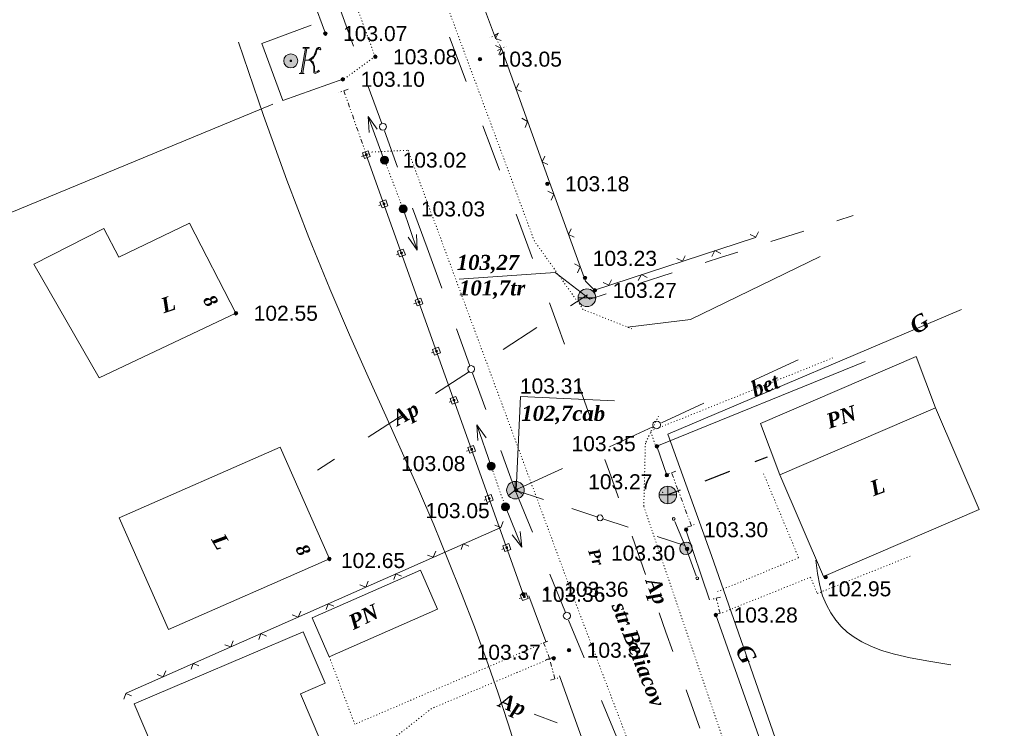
# Model space of a CAD drawing. Header units: millimetres. Extents: x 9396 to 25236, y 15106 to 31102.
# Tile 160 of 256: x 11839 to 11950, y 16325 to 16405. Entities that reach past the tile are written whole.
import ezdxf
from ezdxf.enums import TextEntityAlignment as Align

# ---------------------------------------------------------------- set-up
doc = ezdxf.new("R2010")
doc.units = ezdxf.units.MM
for name, pattern in [('DIVIDE', [1.25, 0.5, -0.25, 0, -0.25, 0, -0.25]), ('DOT', [0.25, 0, -0.25]), ('HIDDEN', [0.375, 0.25, -0.125])]:
    doc.linetypes.add(name, pattern=pattern)
for name, color, linetype, lineweight, true_color in [('1001010', 7, 'Continuous', 9, 0x000000), ('10010110', 7, 'Continuous', 20, 0xa25100), ('1060000', 7, 'Continuous', 9, 0x000000), ('1070000', 7, 'DOT', 9, 0x000000), ('2030012', 7, 'Continuous', 9, 0x000000), ('2030023', 7, 'Continuous', 9, 0x000000), ('21100200', 7, 'HIDDEN', 0, 0x800080), ('3000105', 7, 'DIVIDE', 9, 0x000000), ('3000113', 7, 'Continuous', 9, 0x000000), ('3000130', 7, 'Continuous', 9, 0x000000), ('3000260', 7, 'Continuous', 9, 0x000000), ('5010210', 7, 'Continuous', 20, 0x008000), ('5010320', 7, 'Continuous', 20, 0x800000), ('5010410', 7, 'Continuous', 9, 0x000000), ('5010420', 7, 'Continuous', 9, 0x000000), ('5010430', 7, 'Continuous', 9, 0x000000), ('6011210', 1, 'Continuous', 9, 0xff0000), ('8010110', 7, 'Continuous', 20, 0x0080ff), ('9010110', 7, 'Continuous', 9, 0x000000), ('9010120', 7, 'Continuous', 20, 0x000000), ('9010200', 7, 'Continuous', 9, 0x000000)]:
    doc.layers.add(name, color=color, linetype=linetype, lineweight=lineweight, true_color=true_color)
doc.styles.add('1', font='timesbi.ttf', dxfattribs={"height": 0.00127})
doc.styles.add('10', font='timesbi.ttf', dxfattribs={"height": 0.001481})
doc.styles.add('12', font='timesbi.ttf', dxfattribs={"height": 0.001693})
doc.styles.add('13', font='timesbi.ttf', dxfattribs={"height": 0.001693})
doc.styles.add('2', font='timesbi.ttf', dxfattribs={"height": 0.001693})
doc.styles.add('3', font='timesbi.ttf', dxfattribs={"height": 0.001693})
doc.styles.add('9', font='timesbi.ttf', dxfattribs={"height": 0.001693})
doc.styles.add('F2', font='arial.ttf', dxfattribs={"height": 0.001693})

# ---------------------------------------------------------------- blocks, each defined once
blk = doc.blocks.new('SYMBOL21100200')
at = {"true_color": 0x800080}
h = blk.add_hatch(color=216, dxfattribs=at)
edge = h.paths.add_edge_path()
edge.add_arc((0, 0), 0.1, 0, 360)
at = {"color": 216, "linetype": 'Continuous', "lineweight": 0, "true_color": 0x800080}
blk.add_circle((0, 0), 0.1, dxfattribs=at)
blk = doc.blocks.new('SYMBOL5010410')
at = {"true_color": 0xffffff}
for points in [[(0.6715, 0.711), (0.8295, 0.711), (0.5925, -0.6715), (0.474, -0.711), (0.7505, -0.711), (0.6715, -0.6715), (0.9085, 0.711), (1.027, 0.711), (1.027, 0.7505), (0.711, 0.7505)], [(1, 0.05), (1.15, 0.15), (1.3035, 0.2765), (1.3825, 0.474), (1.4615, 0.711), (1.5405, 0.7505), (1.659, 0.7505), (1.6985, 0.6715), (1.659, 0.632), (1.58, 0.6715), (1.5405, 0.711), (1.4615, 0.632), (1.422, 0.4345), (1.264, 0.158), (1.106, 0.0395), (1.264, -0.079), (1.343, -0.316), (1.343, -0.553), (1.3825, -0.632), (1.501, -0.5925), (1.58, -0.5135), (1.6195, -0.5925), (1.4615, -0.6715), (1.3825, -0.711), (1.3035, -0.6715), (1.3035, -0.553), (1.3035, -0.316), (1.2245, -0.1185), (1.106, 0)], [(-0.0395, -0.0395), (0.0395, -0.0395), (0.0395, 0.0395), (-0.0395, 0.0395)]]:
    blk.add_hatch(color=7, dxfattribs=at).paths.add_polyline_path(points)
h = blk.add_hatch(color=7, dxfattribs=at)
edge = h.paths.add_edge_path()
edge.add_arc((0, 0), 0.395, 0, 360)
at = {"color": 18, "linetype": 'Continuous', "lineweight": 0, "true_color": 0x000000, "flags": 128}
for points in [[(0.6715, 0.711), (0.8295, 0.711), (0.5925, -0.6715), (0.474, -0.711), (0.7505, -0.711), (0.6715, -0.6715), (0.9085, 0.711), (1.027, 0.711), (1.027, 0.7505), (0.711, 0.7505), (0.6715, 0.711)], [(1, 0.05), (1, 0.05), (1.15, 0.15), (1.3035, 0.2765), (1.3825, 0.474), (1.4615, 0.711), (1.5405, 0.7505), (1.659, 0.7505), (1.6985, 0.6715), (1.659, 0.632), (1.58, 0.6715), (1.5405, 0.711), (1.4615, 0.632), (1.422, 0.4345), (1.264, 0.158), (1.106, 0.0395), (1.264, -0.079), (1.343, -0.316), (1.343, -0.553), (1.3825, -0.632), (1.501, -0.5925), (1.58, -0.5135), (1.6195, -0.5925), (1.4615, -0.6715), (1.3825, -0.711), (1.3035, -0.6715), (1.3035, -0.553), (1.3035, -0.316), (1.2245, -0.1185), (1.106, 0), (1, 0.05)], [(-0.0395, -0.0395), (0.0395, -0.0395), (0.0395, 0.0395), (-0.0395, 0.0395)]]:
    blk.add_lwpolyline(points, close=True, dxfattribs=at)
blk.add_lwpolyline([(1, 0.05), (0.8, 0.05)], dxfattribs=at)
at = {"color": 3, "linetype": 'Continuous', "lineweight": 0, "true_color": 0x00ea00}
blk.add_circle((0, 0), 0.395, dxfattribs=at)
blk = doc.blocks.new('SYMBOL9010200')
at = {"true_color": 0xffffff}
h = blk.add_hatch(color=7, dxfattribs=at)
edge = h.paths.add_edge_path()
edge.add_arc((0.01, 0), 0.495, 0, 360)
at = {"color": 18, "linetype": 'Continuous', "lineweight": 0, "true_color": 0x000000, "flags": 128}
for points in [[(0.0025, 0.0025), (-0.3845, -0.3005)], [(0.0025, 0.007), (-0.007, 0.495)], [(0.005, 0), (0.44, -0.238)]]:
    blk.add_lwpolyline(points, dxfattribs=at)
at = {"color": 18, "linetype": 'Continuous', "lineweight": 0, "true_color": 0x000000}
blk.add_circle((0.01, 0), 0.495, dxfattribs=at)
blk = doc.blocks.new('SYMBOL2030012')
at = {"true_color": 0xffffff}
h = blk.add_hatch(color=7, dxfattribs=at)
edge = h.paths.add_edge_path()
edge.add_arc((0, 0), 0.225, 0, 360)
at = {"true_color": 0x000000}
h = blk.add_hatch(color=18, dxfattribs=at)
edge = h.paths.add_edge_path()
edge.add_arc((0, 0), 0.05, 0, 360)
at = {"color": 18, "linetype": 'Continuous', "lineweight": 0, "true_color": 0x000000}
for radius in [0.225, 0.05]:
    blk.add_circle((0, 0), radius, dxfattribs=at)
blk = doc.blocks.new('SYMBOL5010430')
at = {"true_color": 0xffffff}
h = blk.add_hatch(color=7, dxfattribs=at)
edge = h.paths.add_edge_path()
edge.add_arc((0, 0), 0.495, 0, 360)
at = {"color": 18, "linetype": 'Continuous', "lineweight": 0, "true_color": 0x000000, "flags": 128}
for points in [[(-0.495, 0), (0.495, 0)], [(0, -0.495), (0, 0.495)]]:
    blk.add_lwpolyline(points, dxfattribs=at)
at = {"color": 18, "linetype": 'Continuous', "lineweight": 0, "true_color": 0x000000}
blk.add_circle((0, 0), 0.495, dxfattribs=at)
blk = doc.blocks.new('SYMBOL5010420')
at = {"true_color": 0xffffff}
h = blk.add_hatch(color=7, dxfattribs=at)
edge = h.paths.add_edge_path()
edge.add_arc((0, 0), 0.5, 0, 360)
at = {"color": 18, "linetype": 'Continuous', "lineweight": 9, "true_color": 0x000000, "flags": 128}
blk.add_lwpolyline([(-0.5, 0), (0.5, 0)], dxfattribs=at)
at = {"color": 18, "linetype": 'Continuous', "lineweight": 9, "true_color": 0x000000}
blk.add_circle((0, 0), 0.5, dxfattribs=at)
blk = doc.blocks.new('SYMBOL2030023')
at = {"true_color": 0xffffff}
h = blk.add_hatch(color=7, dxfattribs=at)
edge = h.paths.add_edge_path()
edge.add_arc((0, 0), 0.35, 0, 360)
at = {"color": 18, "linetype": 'Continuous', "lineweight": 0, "true_color": 0x000000}
blk.add_circle((0, 0), 0.35, dxfattribs=at)

msp = doc.modelspace()

# ---------------------------------------------------------------- linework, layer by layer
at = {"layer": '1001010', "color": 253}
for p, q in [((11847.55, 16364.32), (11840.2, 16377.11)), ((11941.78, 16360.93, 15.08), (11946.7, 16349.47, 15.08)), ((11867.97, 16356.49, 24.82), (11873.5, 16343.9, 24.82)), ((11883.75, 16342.65, 100.76), (11885.69, 16338.24, 100.76))]:
    msp.add_line(p, q, dxfattribs=at)
for points in [[(11840.2, 16377.11, 0), (11848.07, 16381.13, 0), (11849.76, 16377.92, 0), (11857.73, 16381.73, 0), (11862.97, 16371.59, 0), (11847.55, 16364.32, 0)], [(11941.78, 16360.93, 40.37), (11939.61, 16366.72, 15.08), (11922.06, 16359.18, 15.08), (11924.23, 16353.39, 15.08)], [(11946.7, 16349.47, 15.08), (11929.16, 16341.93, 15.08), (11924.23, 16353.39, 15.08), (11941.78, 16360.93, 15.08)], [(11873.5, 16343.9, 24.82), (11855.36, 16335.93, 24.82), (11849.83, 16348.53, 24.82), (11867.97, 16356.49, 24.82)], [(11885.69, 16338.24, 100.76), (11873.49, 16332.87, 100.76), (11871.55, 16337.27, 100.76), (11883.75, 16342.65, 100.76)], [(11874.82, 16317.94, 135.23), (11870.24, 16328.71, 135.23), (11873.01, 16329.89, 135.23), (11870.54, 16335.69, 135.23), (11851.49, 16327.58, 135.23), (11858.55, 16311.01, 135.23)]]:
    msp.add_polyline3d(points, dxfattribs=at)
at = {"layer": '10010110'}
for points in [[(11863.27, 16402.14, 180.29), (11866.07, 16393.89, 153.13), (11868.71, 16386.58, 135.17), (11871.2, 16380.11, 124.83), (11873.55, 16374.33, 120.52), (11875.77, 16369.14, 120.64), (11877.87, 16364.41, 123.63), (11879.86, 16360.01, 127.88), (11881.75, 16355.82, 131.8), (11883.54, 16351.75, 134.15), (11885.25, 16347.76, 134.97), (11886.86, 16343.85, 134.64), (11888.39, 16340.02, 133.52), (11889.83, 16336.25, 132.01), (11891.19, 16332.54, 130.47), (11892.46, 16328.89, 129.28), (11893.65, 16325.3, 128.82), (11894.77, 16321.75, 129.37)], [(11928.31, 16343.76, 117.59), (11928.48, 16342.25, 124.74), (11928.74, 16340.92, 130.19), (11929.07, 16339.75, 134.23), (11929.49, 16338.71, 137.11), (11929.98, 16337.81, 139.13), (11930.54, 16337, 140.54), (11931.16, 16336.29, 141.63), (11931.85, 16335.65, 142.67), (11932.61, 16335.07, 143.9), (11933.47, 16334.54, 145.42), (11934.49, 16334.05, 147.28), (11935.71, 16333.59, 149.56), (11937.17, 16333.17, 152.32), (11938.93, 16332.76, 155.61), (11941.02, 16332.37, 159.51), (11943.5, 16331.98, 164.08)]]:
    msp.add_polyline3d(points, dxfattribs=at)
at = {"layer": '1060000', "color": 253}
for points in [[(11907.09, 16370.02, 53.51), (11914.2, 16370.9, 53.51), (11928.78, 16377.99, 53.51)], [(11902.85, 16373.18, 106.58), (11898.95, 16376.2, 206.53), (11888.11, 16375.42, 206.53)], [(11894.54, 16351.65, 202.38), (11895.04, 16362.2, 118.49), (11905.64, 16361.7, 77.92)]]:
    msp.add_polyline3d(points, dxfattribs=at)
at = {"layer": '1070000', "color": 253}
for p, q in [((11881.81, 16383.35, 167.41), (11879.71, 16388.85, 167.41)), ((11893.33, 16349.77, 119.7), (11891.71, 16354.37, 119.7))]:
    msp.add_line(p, q, dxfattribs=at)
for points in [[(11907.59, 16369.83, 28.71), (11902.09, 16372.01, 78.3), (11896.59, 16379.74, 78.3), (11860.78, 16476.32, 78.3)], [(11866.16, 16427.16, 38.97), (11868.45, 16428.22, 59.11), (11878.64, 16400.53, 59.11), (11875.04, 16397.9, 59.11)], [(11878.3, 16389.76, 78.3), (11882.36, 16389.96, 78.3), (11900.94, 16339.73, 78.3), (11925.61, 16274.79, 78.3)], [(11910.2, 16356.78, 53.35), (11909.69, 16358.31, 27.72), (11930.2, 16366.55, 27.72)], [(11910.58, 16360, 53.51), (11909.1, 16356.94, 53.51), (11908.92, 16349.81, 53.51), (11919.73, 16318.01, 53.51), (11926.32, 16301.95, 53.51), (11933.09, 16302.01, 53.51)], [(11917.21, 16340.22, 71.32), (11926.37, 16344.03, 205.9), (11922.4, 16353.54, 205.9)], [(11918.22, 16338.02, 138.61), (11927.72, 16341.84, 138.61), (11928.46, 16340, 138.61), (11938.97, 16344.23, 138.61)], [(11896.87, 16334.09, 63.64), (11876.36, 16325.26, 63.64), (11873.49, 16332.87, 63.64)], [(11898.56, 16332.75, 63.64), (11885, 16327.03, 63.64), (11880.42, 16323.42, 63.64), (11877.03, 16317.79, 63.64), (11877.36, 16316.61, 63.64), (11862.96, 16310.88, 63.64)]]:
    msp.add_polyline3d(points, dxfattribs=at)
at = {"layer": '3000105', "color": 253}
for p, q in [((11892.54, 16403.14, 86.72), (11891.57, 16402.62, 86.72)), ((11892.88, 16401.43, 153.17), (11892.1, 16402.91, 20.26)), ((11892.44, 16401.19, 86.72), (11893.41, 16401.71, 86.72)), ((11875.6, 16396.83, 129.4), (11874.56, 16396.47, 129.4)), ((11875.12, 16396.67, 129.4), (11877.67, 16389.46, 129.4)), ((11877.2, 16389.29, 129.4), (11878.24, 16389.66, 129.4)), ((11912.53, 16353.78, 119.7), (11911.5, 16353.4, 119.7)), ((11914.28, 16347.64, 119.7), (11912.06, 16353.6, 119.7)), ((11913.81, 16347.47, 119.7), (11914.84, 16347.85, 119.7)), ((11917.57, 16339.59, 173.47), (11916.5, 16339.33, 173.47)), ((11917.51, 16337.77, 180.1), (11917.09, 16339.47, 166.83)), ((11917.03, 16337.65, 173.47), (11918.09, 16337.91, 173.47)), ((11898.1, 16334.62, 155.97), (11897.07, 16334.23, 155.97)), ((11898.31, 16332.66, 140.51), (11897.63, 16334.44, 171.43)), ((11898.79, 16332.79, 171.43), (11897.73, 16332.51, 171.43)), ((11897.84, 16332.49, 155.97), (11898.87, 16332.88, 155.97)), ((11898.9, 16330.38, 171.43), (11898.31, 16332.66, 171.43)), ((11898.42, 16330.25, 171.43), (11899.48, 16330.53, 171.43))]:
    msp.add_line(p, q, dxfattribs=at)
at = {"layer": '3000113', "color": 253}
for p, q in [((11873.05, 16403.11, 186.8), (11871.67, 16406.93, 136.25)), ((11867.14, 16395.14, 192.24), (11829.09, 16379.43, 85.6)), ((11913.6, 16347.39, 174.05), (11916.32, 16339.3, 174.05)), ((11897.89, 16334.61, 171.43), (11895.97, 16339.73, 171.43)), ((11902.28, 16322.77, 118.29), (11899.41, 16330.72, 118.29))]:
    msp.add_line(p, q, dxfattribs=at)
for points in [[(11875.02, 16397.96, 197.34), (11868.24, 16395.58, 197.34), (11865.88, 16402.01, 197.34), (11871.43, 16404.07, 197.34)], [(11933.85, 16366.16, 181.27), (11910.4, 16356.59, 166.83), (11911.52, 16353.34, 166.83)], [(11917.04, 16337.58, 166.83), (11928.92, 16304.01, 166.83), (11936.64, 16303.73, 166.83), (11949.54, 16310.47, 166.83)]]:
    msp.add_polyline3d(points, dxfattribs=at)
at = {"layer": '3000130', "color": 253}
for p, q in [((11877.1, 16389.26, 167.41), (11877.33, 16389.34, 167.41)), ((11895.46, 16339.64, 167.41), (11877.66, 16389.45, 167.41)), ((11879.08, 16383.72, 167.41), (11879.31, 16383.8, 167.41)), ((11881.05, 16378.18, 167.41), (11881.29, 16378.27, 167.41)), ((11883.03, 16372.65, 167.41), (11883.27, 16372.73, 167.41)), ((11885.01, 16367.11, 167.41), (11885.24, 16367.2, 167.41)), ((11886.98, 16361.58, 167.41), (11887.22, 16361.66, 167.41)), ((11888.96, 16356.05, 167.41), (11889.2, 16356.13, 167.41)), ((11890.94, 16350.51, 167.41), (11891.17, 16350.6, 167.41)), ((11892.92, 16344.98, 167.41), (11893.15, 16345.06, 167.41)), ((11894.89, 16339.44, 167.41), (11895.13, 16339.53, 167.41))]:
    msp.add_line(p, q, dxfattribs=at)
for points in [[(11878.11, 16389.25, 167.41), (11877.88, 16389.9, 167.41), (11877.22, 16389.67, 167.41), (11877.45, 16389.02, 167.41), (11878.11, 16389.25, 167.41)], [(11877.66, 16389.36, 167.41), (11877.71, 16389.37, 167.41), (11877.75, 16389.41, 167.41), (11877.76, 16389.46, 167.41), (11877.75, 16389.51, 167.41), (11877.71, 16389.55, 167.41), (11877.66, 16389.56, 167.41), (11877.61, 16389.55, 167.41), (11877.58, 16389.51, 167.41), (11877.56, 16389.46, 167.41), (11877.58, 16389.41, 167.41), (11877.61, 16389.37, 167.41), (11877.66, 16389.36, 167.41)], [(11880.09, 16383.71, 167.41), (11879.85, 16384.36, 167.41), (11879.2, 16384.12, 167.41), (11879.43, 16383.48, 167.41), (11880.09, 16383.71, 167.41)], [(11879.64, 16383.82, 167.41), (11879.69, 16383.83, 167.41), (11879.73, 16383.87, 167.41), (11879.74, 16383.92, 167.41), (11879.73, 16383.97, 167.41), (11879.69, 16384.01, 167.41), (11879.64, 16384.02, 167.41), (11879.59, 16384.01, 167.41), (11879.55, 16383.97, 167.41), (11879.54, 16383.92, 167.41), (11879.55, 16383.87, 167.41), (11879.59, 16383.83, 167.41), (11879.64, 16383.82, 167.41)], [(11882.06, 16378.18, 167.41), (11881.83, 16378.83, 167.41), (11881.17, 16378.59, 167.41), (11881.4, 16377.94, 167.41), (11882.06, 16378.18, 167.41)], [(11881.62, 16378.29, 167.41), (11881.67, 16378.3, 167.41), (11881.7, 16378.34, 167.41), (11881.72, 16378.39, 167.41), (11881.7, 16378.43, 167.41), (11881.67, 16378.47, 167.41), (11881.62, 16378.48, 167.41), (11881.57, 16378.47, 167.41), (11881.53, 16378.43, 167.41), (11881.52, 16378.39, 167.41), (11881.53, 16378.34, 167.41), (11881.57, 16378.3, 167.41), (11881.62, 16378.29, 167.41)], [(11884.04, 16372.65, 167.41), (11883.81, 16373.29, 167.41), (11883.15, 16373.06, 167.41), (11883.38, 16372.41, 167.41), (11884.04, 16372.65, 167.41)], [(11883.6, 16372.75, 167.41), (11883.64, 16372.77, 167.41), (11883.68, 16372.8, 167.41), (11883.69, 16372.85, 167.41), (11883.68, 16372.9, 167.41), (11883.64, 16372.94, 167.41), (11883.6, 16372.95, 167.41), (11883.55, 16372.94, 167.41), (11883.51, 16372.9, 167.41), (11883.5, 16372.85, 167.41), (11883.51, 16372.8, 167.41), (11883.55, 16372.77, 167.41), (11883.6, 16372.75, 167.41)], [(11886.02, 16367.11, 167.41), (11885.79, 16367.76, 167.41), (11885.13, 16367.52, 167.41), (11885.36, 16366.88, 167.41), (11886.02, 16367.11, 167.41)], [(11885.57, 16367.22, 167.41), (11885.62, 16367.23, 167.41), (11885.66, 16367.27, 167.41), (11885.67, 16367.32, 167.41), (11885.66, 16367.37, 167.41), (11885.62, 16367.4, 167.41), (11885.57, 16367.42, 167.41), (11885.52, 16367.4, 167.41), (11885.49, 16367.37, 167.41), (11885.47, 16367.32, 167.41), (11885.49, 16367.27, 167.41), (11885.52, 16367.23, 167.41), (11885.57, 16367.22, 167.41)], [(11887.99, 16361.58, 167.41), (11887.76, 16362.22, 167.41), (11887.1, 16361.99, 167.41), (11887.34, 16361.34, 167.41), (11887.99, 16361.58, 167.41)], [(11887.55, 16361.68, 167.41), (11887.6, 16361.7, 167.41), (11887.64, 16361.73, 167.41), (11887.65, 16361.78, 167.41), (11887.64, 16361.83, 167.41), (11887.6, 16361.87, 167.41), (11887.55, 16361.88, 167.41), (11887.5, 16361.87, 167.41), (11887.46, 16361.83, 167.41), (11887.45, 16361.78, 167.41), (11887.46, 16361.73, 167.41), (11887.5, 16361.7, 167.41), (11887.55, 16361.68, 167.41)], [(11889.97, 16356.04, 167.41), (11889.74, 16356.69, 167.41), (11889.08, 16356.45, 167.41), (11889.31, 16355.81, 167.41), (11889.97, 16356.04, 167.41)], [(11889.53, 16356.15, 167.41), (11889.58, 16356.16, 167.41), (11889.61, 16356.2, 167.41), (11889.63, 16356.25, 167.41), (11889.61, 16356.3, 167.41), (11889.58, 16356.33, 167.41), (11889.53, 16356.35, 167.41), (11889.48, 16356.33, 167.41), (11889.44, 16356.3, 167.41), (11889.43, 16356.25, 167.41), (11889.44, 16356.2, 167.41), (11889.48, 16356.16, 167.41), (11889.53, 16356.15, 167.41)], [(11891.95, 16350.51, 167.41), (11891.72, 16351.15, 167.41), (11891.06, 16350.92, 167.41), (11891.29, 16350.27, 167.41), (11891.95, 16350.51, 167.41)], [(11891.5, 16350.61, 167.41), (11891.55, 16350.63, 167.41), (11891.59, 16350.66, 167.41), (11891.6, 16350.71, 167.41), (11891.59, 16350.76, 167.41), (11891.55, 16350.8, 167.41), (11891.5, 16350.81, 167.41), (11891.45, 16350.8, 167.41), (11891.42, 16350.76, 167.41), (11891.41, 16350.71, 167.41), (11891.42, 16350.66, 167.41), (11891.45, 16350.63, 167.41), (11891.5, 16350.61, 167.41)], [(11893.93, 16344.97, 167.41), (11893.7, 16345.62, 167.41), (11893.04, 16345.38, 167.41), (11893.27, 16344.74, 167.41), (11893.93, 16344.97, 167.41)], [(11893.48, 16345.08, 167.41), (11893.53, 16345.09, 167.41), (11893.57, 16345.13, 167.41), (11893.58, 16345.18, 167.41), (11893.57, 16345.23, 167.41), (11893.53, 16345.26, 167.41), (11893.48, 16345.28, 167.41), (11893.43, 16345.26, 167.41), (11893.4, 16345.23, 167.41), (11893.38, 16345.18, 167.41), (11893.4, 16345.13, 167.41), (11893.43, 16345.09, 167.41), (11893.48, 16345.08, 167.41)], [(11895.9, 16339.44, 167.41), (11895.67, 16340.09, 167.41), (11895.01, 16339.85, 167.41), (11895.24, 16339.2, 167.41), (11895.9, 16339.44, 167.41)], [(11895.46, 16339.55, 167.41), (11895.51, 16339.56, 167.41), (11895.54, 16339.59, 167.41), (11895.56, 16339.64, 167.41), (11895.54, 16339.69, 167.41), (11895.51, 16339.73, 167.41), (11895.46, 16339.74, 167.41), (11895.41, 16339.73, 167.41), (11895.37, 16339.69, 167.41), (11895.36, 16339.64, 167.41), (11895.37, 16339.59, 167.41), (11895.41, 16339.56, 167.41), (11895.46, 16339.55, 167.41)]]:
    msp.add_polyline3d(points, close=True, dxfattribs=at)
at = {"layer": '3000260', "color": 253}
for p, q in [((11865.25, 16474.25, 9.01), (11892.21, 16402.61, 31.52)), ((11892.82, 16347.46, 17.64), (11850.61, 16328.76, 183.87))]:
    msp.add_line(p, q, dxfattribs=at)
for points in [[(11892.53, 16403.16, 20.26), (11892.23, 16402.56, 20.26), (11892.85, 16402.32, 20.26)], [(11892.23, 16401.77, 86.72), (11892.89, 16401.42, 86.72), (11892.6, 16400.75, 86.72)], [(11892.88, 16401.43, 153.17), (11898.29, 16386.37, 20.26), (11902.34, 16375.21, 20.26), (11903.36, 16374.2, 20.26), (11921.49, 16380.13, 20.26)], [(11894.83, 16397.5, 86.72), (11894.52, 16396.86, 86.72), (11895.16, 16396.57, 86.72)], [(11895.17, 16393.57, 86.72), (11895.83, 16393.22, 86.72), (11895.54, 16392.54, 86.72)], [(11897.77, 16389.29, 86.72), (11897.47, 16388.65, 86.72), (11898.1, 16388.37, 86.72)], [(11898.12, 16385.36, 86.72), (11898.78, 16385.01, 86.72), (11898.49, 16384.34, 86.72)], [(11900.74, 16381.1, 86.72), (11900.44, 16380.45, 86.72), (11901.07, 16380.17, 86.72)], [(11920.92, 16380.48, 86.72), (11921.55, 16380.16, 86.72), (11921.85, 16380.78, 86.72)], [(11912.64, 16377.77, 86.72), (11913.27, 16377.45, 86.72), (11913.57, 16378.07, 86.72)], [(11916.57, 16378, 86.72), (11916.94, 16378.65, 86.72), (11917.61, 16378.34, 86.72)], [(11901.1, 16377.17, 86.72), (11901.76, 16376.82, 86.72), (11901.47, 16376.15, 86.72)], [(11908.29, 16375.29, 86.72), (11908.66, 16375.94, 86.72), (11909.32, 16375.63, 86.72)], [(11904.35, 16375.05, 86.72), (11904.98, 16374.74, 86.72), (11905.28, 16375.36, 86.72)], [(11893.09, 16348.13, 100.76), (11892.81, 16347.46, 100.76), (11892.14, 16347.71, 100.76)], [(11885.49, 16344.76, 100.76), (11885.2, 16344.09, 100.76), (11884.54, 16344.34, 100.76)], [(11889.22, 16345.32, 100.76), (11888.58, 16345.59, 100.76), (11888.36, 16344.95, 100.76)], [(11877.88, 16341.39, 100.76), (11877.6, 16340.72, 100.76), (11876.93, 16340.97, 100.76)], [(11881.61, 16341.95, 100.76), (11880.97, 16342.22, 100.76), (11880.76, 16341.57, 100.76)], [(11870.27, 16338.02, 100.76), (11869.99, 16337.35, 100.76), (11869.32, 16337.6, 100.76)], [(11874.01, 16338.58, 100.76), (11873.37, 16338.85, 100.76), (11873.15, 16338.2, 100.76)], [(11862.67, 16334.65, 100.76), (11862.39, 16333.98, 100.76), (11861.72, 16334.23, 100.76)], [(11866.4, 16335.21, 100.76), (11865.76, 16335.48, 100.76), (11865.55, 16334.83, 100.76)], [(11855.06, 16331.28, 100.76), (11854.78, 16330.61, 100.76), (11854.11, 16330.86, 100.76)], [(11858.8, 16331.84, 100.76), (11858.16, 16332.11, 100.76), (11857.94, 16331.46, 100.76)], [(11851.19, 16328.47, 100.76), (11850.55, 16328.74, 100.76), (11850.33, 16328.09, 100.76)]]:
    msp.add_polyline3d(points, dxfattribs=at)
at = {"layer": '5010210'}
for p, q in [((11888.92, 16397.71, 112.33), (11887.05, 16402.7, 112.33)), ((11890.79, 16392.72, 112.33), (11891.73, 16390.23, 112.33)), ((11891.73, 16390.23, 112.33), (11892.66, 16387.73, 112.33)), ((11896.4, 16377.76, 112.33), (11894.53, 16382.75, 112.33)), ((11932.51, 16382.61, 97.57), (11930.66, 16382.02, 97.57)), ((11923.24, 16379.66, 97.57), (11926.95, 16380.84, 97.57)), ((11917.68, 16377.9, 97.57), (11915.82, 16377.31, 97.57)), ((11919.53, 16378.49, 97.57), (11917.68, 16377.9, 97.57)), ((11908.41, 16374.95, 97.57), (11912.12, 16376.13, 97.57)), ((11900.67, 16372.44, 97.57), (11902.57, 16373.68, 97.57)), ((11904.7, 16373.77, 97.57), (11902.85, 16373.18, 97.57)), ((11898.28, 16372.77, 112.33), (11899.21, 16370.27, 112.33)), ((11899.21, 16370.27, 112.33), (11899.97, 16368.11, 112.33)), ((11896.87, 16369.97, 97.57), (11893.07, 16367.5, 97.57)), ((11887.36, 16363.79, 97.57), (11889.27, 16365.03, 97.57)), ((11885.46, 16362.55, 97.57), (11887.36, 16363.79, 97.57)), ((11903.03, 16359.45, 112.33), (11901.5, 16363.78, 112.33)), ((11881.66, 16360.08, 97.57), (11877.86, 16357.61, 97.57)), ((11872.16, 16353.9, 97.57), (11874.06, 16355.14, 97.57)), ((11904.55, 16355.12, 112.33), (11905.32, 16352.96, 112.33)), ((11905.32, 16352.96, 112.33), (11906.08, 16350.8, 112.33)), ((11909.13, 16342.14, 112.33), (11907.6, 16346.47, 112.33)), ((11910.66, 16337.81, 112.33), (11911.42, 16335.65, 112.33)), ((11911.42, 16335.65, 112.33), (11912.18, 16333.48, 112.33)), ((11915.23, 16324.82, 112.33), (11913.71, 16329.15, 112.33)), ((11896.58, 16326.39, 123.23), (11899.17, 16325.41, 123.23))]:
    msp.add_line(p, q, dxfattribs=at)
at = {"layer": '5010320', "lineweight": 30}
for p, q in [((11922.82, 16355.37, 15.08), (11921.42, 16354.84, 15.08)), ((11915.83, 16352.71, 15.08), (11918.62, 16353.78, 15.08)), ((11913.03, 16351.65, 15.08), (11911.63, 16351.11, 15.08))]:
    msp.add_line(p, q, dxfattribs=at)
at = {"layer": '6011210'}
for p, q in [((11879.54, 16389.15, 25.27), (11877.85, 16393.75, 25.27)), ((11881.81, 16383.35, 119.7), (11883.4, 16378.71, 119.7)), ((11891.71, 16354.37, 119.7), (11890.13, 16359.01, 119.7)), ((11893.33, 16349.77, 119.49), (11895.19, 16345.24, 119.49))]:
    msp.add_line(p, q, dxfattribs=at)
for points in [[(11877.97, 16391.98, 25.27), (11877.85, 16393.75, 25.27), (11877.85, 16393.75, 25.27), (11878.9, 16392.33, 25.27)], [(11883.32, 16380.48, 119.7), (11883.4, 16378.71, 119.7), (11883.4, 16378.71, 119.7), (11882.37, 16380.16, 119.7)], [(11890.21, 16357.24, 119.7), (11890.13, 16359.01, 119.7), (11890.13, 16359.01, 119.7), (11891.15, 16357.56, 119.7)], [(11895.01, 16347, 119.49), (11895.19, 16345.24, 119.49), (11895.19, 16345.24, 119.49), (11894.08, 16346.62, 119.49)]]:
    msp.add_polyline3d(points, dxfattribs=at)
at = {"layer": '8010110'}
msp.add_polyline3d([(11949.3, 16248.7, 52.33), (11935.45, 16290.49, 52.33), (11929.54, 16307.07, 52.33), (11916.54, 16344.28, 52.33), (11911.64, 16357.98, 52.33), (11944.7, 16372.03, 52.33)], dxfattribs=at)
at = {"layer": '9010110', "color": 253}
for q in [(11912.41, 16348.13, 119.7), (11914.83, 16342, 119.7)]:
    msp.add_line((11913.68, 16345.09, 119.7), q, dxfattribs=at)
for points in [[(11912.44, 16348.41, 119.7), (11912.42, 16348.49, 119.7), (11912.36, 16348.54, 119.7), (11912.29, 16348.56, 119.7), (11912.21, 16348.54, 119.7), (11912.16, 16348.49, 119.7), (11912.14, 16348.41, 119.7), (11912.16, 16348.34, 119.7), (11912.21, 16348.28, 119.7), (11912.29, 16348.26, 119.7), (11912.36, 16348.28, 119.7), (11912.42, 16348.34, 119.7), (11912.44, 16348.41, 119.7)], [(11915.09, 16341.72, 119.7), (11915.07, 16341.79, 119.7), (11915.01, 16341.85, 119.7), (11914.94, 16341.87, 119.7), (11914.86, 16341.85, 119.7), (11914.81, 16341.79, 119.7), (11914.79, 16341.72, 119.7), (11914.81, 16341.64, 119.7), (11914.86, 16341.59, 119.7), (11914.94, 16341.57, 119.7), (11915.01, 16341.59, 119.7), (11915.07, 16341.64, 119.7), (11915.09, 16341.72, 119.7)]]:
    msp.add_polyline3d(points, close=True, dxfattribs=at)
at = {"layer": '9010110'}
msp.add_point((11911.04, 16351.39, 119.7), dxfattribs=at)
at = {"layer": '9010120', "color": 253}
for p, q in [((11876.22, 16401.71, 10.93), (11874.57, 16406.26, 10.93)), ((11877.88, 16397.16, 10.93), (11879.4, 16392.97, 10.93)), ((11879.7, 16392.15, 10.93), (11881.19, 16388.06, 10.93)), ((11884.5, 16378.96, 10.93), (11882.88, 16383.42, 10.93)), ((11886.16, 16374.4, 10.93), (11884.5, 16378.96, 10.93)), ((11887.81, 16369.85, 10.93), (11889.34, 16365.67, 10.93)), ((11926.31, 16366.35, 15.08), (11921.1, 16363.95, 15.08)), ((11889.63, 16364.85, 10.93), (11891.13, 16360.75, 10.93)), ((11910.9, 16359.24, 15.08), (11915.68, 16361.45, 15.08)), ((11905.06, 16356.55, 15.08), (11909.95, 16358.8, 15.08)), ((11894.44, 16351.65, 10.93), (11892.81, 16356.11, 10.93)), ((11899.75, 16354.1, 15.08), (11894.44, 16351.65, 15.08)), ((11896.38, 16346.93, 67.39), (11894.44, 16351.65, 67.39)), ((11897.62, 16350.61, 112.69), (11894.44, 16351.65, 112.69)), ((11900.8, 16349.57, 112.69), (11903.73, 16348.61, 112.69)), ((11904.31, 16348.43, 112.69), (11907.17, 16347.49, 112.69)), ((11913.54, 16345.41, 112.69), (11910.42, 16346.43, 112.69)), ((11898.32, 16342.2, 67.39), (11900.1, 16337.86, 67.39)), ((11900.45, 16337.01, 67.39), (11902.19, 16332.75, 67.39)), ((11906.07, 16323.31, 67.39), (11904.17, 16327.94, 67.39))]:
    msp.add_line(p, q, dxfattribs=at)
for points in [[(11879.53, 16392.21, 10.93), (11879.73, 16392.27, 10.93), (11879.87, 16392.41, 10.93), (11879.93, 16392.61, 10.93), (11879.87, 16392.81, 10.93), (11879.73, 16392.95, 10.93), (11879.53, 16393, 10.93), (11879.34, 16392.95, 10.93), (11879.19, 16392.81, 10.93), (11879.14, 16392.61, 10.93), (11879.19, 16392.41, 10.93), (11879.34, 16392.27, 10.93), (11879.53, 16392.21, 10.93)], [(11889.47, 16364.91, 10.93), (11889.67, 16364.96, 10.93), (11889.81, 16365.11, 10.93), (11889.86, 16365.3, 10.93), (11889.81, 16365.5, 10.93), (11889.67, 16365.64, 10.93), (11889.47, 16365.7, 10.93), (11889.27, 16365.64, 10.93), (11889.13, 16365.5, 10.93), (11889.08, 16365.3, 10.93), (11889.13, 16365.11, 10.93), (11889.27, 16364.96, 10.93), (11889.47, 16364.91, 10.93)], [(11910.37, 16358.56, 15.08), (11910.59, 16358.62, 15.08), (11910.75, 16358.78, 15.08), (11910.81, 16359, 15.08), (11910.75, 16359.22, 15.08), (11910.59, 16359.38, 15.08), (11910.37, 16359.43, 15.08), (11910.15, 16359.38, 15.08), (11909.99, 16359.22, 15.08), (11909.94, 16359, 15.08), (11909.99, 16358.78, 15.08), (11910.15, 16358.62, 15.08), (11910.37, 16358.56, 15.08)], [(11903.99, 16348.19, 112.69), (11904.16, 16348.24, 112.69), (11904.28, 16348.36, 112.69), (11904.33, 16348.53, 112.69), (11904.28, 16348.7, 112.69), (11904.16, 16348.83, 112.69), (11903.99, 16348.87, 112.69), (11903.82, 16348.83, 112.69), (11903.69, 16348.7, 112.69), (11903.65, 16348.53, 112.69), (11903.69, 16348.36, 112.69), (11903.82, 16348.24, 112.69), (11903.99, 16348.19, 112.69)], [(11900.26, 16337.07, 67.39), (11900.46, 16337.13, 67.39), (11900.61, 16337.28, 67.39), (11900.66, 16337.48, 67.39), (11900.61, 16337.68, 67.39), (11900.46, 16337.83, 67.39), (11900.26, 16337.88, 67.39), (11900.05, 16337.83, 67.39), (11899.9, 16337.68, 67.39), (11899.85, 16337.48, 67.39), (11899.9, 16337.28, 67.39), (11900.05, 16337.13, 67.39), (11900.26, 16337.07, 67.39)]]:
    msp.add_polyline3d(points, close=True, dxfattribs=at)

# ---------------------------------------------------------------- block references
at = {"layer": '2030012', "color": 253, "xscale": 2, "yscale": 2, "zscale": 2}
for p in [(11879.71, 16388.85, 167.41), (11881.81, 16383.35, 167.41), (11891.71, 16354.37, 119.7), (11893.33, 16349.77, 119.7)]:
    msp.add_blockref('SYMBOL2030012', p, dxfattribs=at)
at = {"layer": '2030023', "color": 253, "xscale": 2, "yscale": 2, "zscale": 2}
msp.add_blockref('SYMBOL2030023', (11913.68, 16345.09, 174.05), dxfattribs=at)
at = {"layer": '21100200', "xscale": 2, "yscale": 2, "zscale": 2}
for p in [(11873.05, 16403.11, 206.15), (11878.67, 16400.5, 206.17), (11890.46, 16400.23, 206.1), (11875.02, 16397.96, 206.19), (11879.75, 16388.85, 206.04), (11898.06, 16386.18, 206.35), (11881.81, 16383.35, 206.06), (11902.29, 16375.58, 206.47), (11903.41, 16374.17, 206.53), (11862.97, 16371.59, 205.1), (11910.4, 16356.59, 206.7), (11891.67, 16354.31, 206.16), (11911.52, 16353.34, 206.54), (11894.54, 16351.65, 206.62), (11893.35, 16349.8, 206.11), (11913.69, 16347.19, 206.6), (11913.8, 16345.03, 206.61), (11873.5, 16343.9, 205.3), (11929.41, 16341.85, 205.9), (11897.96, 16340.48, 206.72), (11895.36, 16339.91, 206.72), (11917.04, 16337.58, 206.56), (11900.49, 16333.61, 206.74), (11898.77, 16332.7, 206.74)]:
    msp.add_blockref('SYMBOL21100200', p, dxfattribs=at)
at = {"layer": '5010410', "color": 253, "xscale": 2, "yscale": 2, "zscale": 2}
msp.add_blockref('SYMBOL5010410', (11869.15, 16400.03, 198.38), dxfattribs=at)
at = {"layer": '5010420', "color": 253, "xscale": 2, "yscale": 2, "zscale": 2}
msp.add_blockref('SYMBOL5010420', (11902.51, 16373.34, 35.92), dxfattribs=at)
at = {"layer": '5010430', "color": 253, "xscale": 2, "yscale": 2, "zscale": 2}
msp.add_blockref('SYMBOL5010430', (11911.63, 16351.11, 15.08), dxfattribs=at)
at = {"layer": '9010200', "color": 253, "xscale": 2, "yscale": 2, "zscale": 2}
msp.add_blockref('SYMBOL9010200', (11894.44, 16351.65, 119.7), dxfattribs=at)

# ---------------------------------------------------------------- texts
at = {"layer": '1001010', "color": 1, "true_color": 0xff0000, "style": '10'}
for rotation, p in [(300.5, (11859.83, 16373.48)), (297.4, (11870.28, 16345.41, 24.82))]:
    msp.add_text('8', height=1.48, rotation=rotation, dxfattribs=at).set_placement(p, align=Align.MIDDLE_LEFT)
at = {"layer": '1001010', "color": 253, "style": '9'}
for s, height, rotation, p in [('L', 1.69, 18.8, (11854.59, 16372.38)), ('PN', 1.693, 18.6, (11929.56, 16359.36, 27.72)), ('L', 1.69, 20.4, (11934.51, 16351.75, 15.08)), ('L', 1.69, 300.4, (11860.88, 16346.51, 24.82)), ('PN', 1.693, 26.3, (11875.82, 16336.62, 100.76))]:
    msp.add_text(s, height=height, rotation=rotation, dxfattribs=at).set_placement(p, align=Align.MIDDLE_LEFT)
at = {"layer": '1070000', "color": 253}
for s, height, rotation, style, p in [('bet', 1.693, 20.9, '2', (11921.13, 16362.93, 40.54)), ('Pr', 1.27, 289.8, '1', (11903.23, 16345.02, 78.3)), ('str.Beliacov', 1.693, 291.5, '2', (11906.05, 16338.94, 78.3))]:
    msp.add_text(s, height=height, rotation=rotation, dxfattribs=dict(at, style=style)).set_placement(p, align=Align.MIDDLE_LEFT)
at = {"layer": '21100200', "color": 253, "style": 'F2'}
for s, p in [('103.07', (11875.05, 16403.11, 206.15)), ('103.08', (11880.67, 16400.5, 206.17)), ('103.05', (11892.46, 16400.23, 206.1)), ('103.10', (11877.02, 16397.96, 206.19)), ('103.02', (11881.75, 16388.85, 206.04)), ('103.18', (11900.06, 16386.18, 206.35)), ('103.03', (11883.81, 16383.35, 206.06)), ('103.23', (11903.17, 16377.78, 115.65)), ('103.27', (11905.41, 16374.17, 206.53)), ('102.55', (11864.97, 16371.59, 205.1)), ('103.31', (11894.96, 16363.39, 101.02)), ('103.35', (11900.78, 16356.89, 86.6)), ('103.08', (11881.59, 16354.65, 169.84)), ('103.27', (11902.66, 16352.6, 81.64)), ('103.05', (11884.33, 16349.34, 101.25)), ('103.30', (11915.69, 16347.19, 206.6)), ('102.65', (11874.8, 16343.72, 70.84)), ('103.30', (11905.22, 16344.55, 123.31)), ('103.36', (11899.96, 16340.48, 206.72)), ('102.95', (11929.57, 16340.53, 205.9)), ('103.36', (11897.36, 16339.91, 206.72)), ('103.28', (11919.04, 16337.58, 206.56)), ('103.37', (11890.09, 16333.38, 89.22)), ('103.37', (11902.49, 16333.61, 206.74))]:
    msp.add_text(s, height=1.693, dxfattribs=at).set_placement(p, align=Align.MIDDLE_LEFT)
at = {"layer": '5010210', "color": 253, "style": '3'}
for rotation, p in [(28.9, (11880.77, 16359.59, 97.57)), (290.7, (11909.89, 16341.7, 158.65)), (337.1, (11892.77, 16328.08, 120.51))]:
    msp.add_text('Ap', height=1.693, rotation=rotation, dxfattribs=at).set_placement(p, align=Align.MIDDLE_LEFT)
at = {"layer": '5010420', "color": 253}
for s, style, p in [('103,27', '12', (11887.85, 16377.32, 35.92)), ('101,7tr', '13', (11888.11, 16374.44, 35.92))]:
    msp.add_text(s, height=1.693, dxfattribs=dict(at, style=style)).set_placement(p, align=Align.MIDDLE_LEFT)
at = {"layer": '8010110', "color": 253, "style": '3'}
for rotation, p in [(31.5, (11939.11, 16369.94, 52.33)), (299.3, (11919.97, 16334.06, 35.75))]:
    msp.add_text('G', height=1.84, rotation=rotation, dxfattribs=at).set_placement(p, align=Align.MIDDLE_LEFT)
at = {"layer": '9010200', "color": 253, "style": '12'}
msp.add_text('102,7cab', height=1.693, dxfattribs=at).set_placement((11895.12, 16360.31, 109.18), align=Align.MIDDLE_LEFT)

doc.saveas('drawing.dxf')
